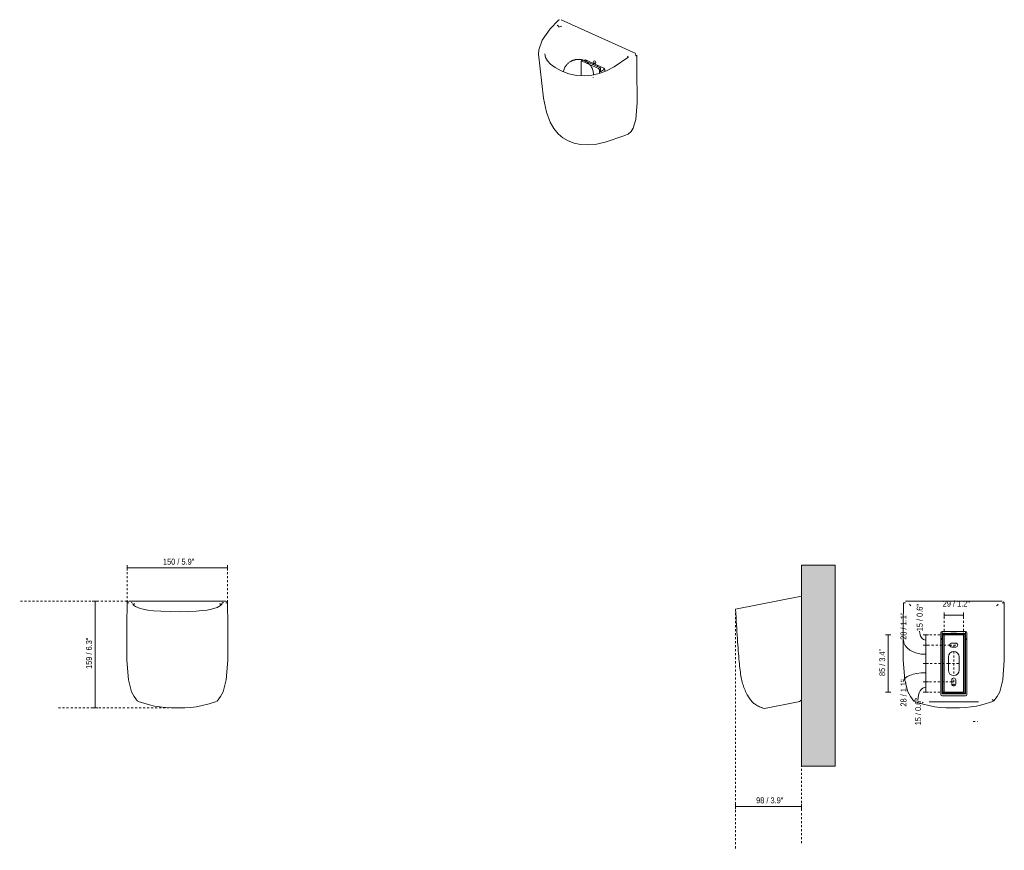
# Model space of a CAD drawing. Header units: millimetres. Extents: x -6811 to -5344, y 24 to 6739.
# Tile 1 of 2: x -6811 to -5344, y 24 to 1264. Entities that reach past the tile are written whole.
import ezdxf

# ---------------------------------------------------------------- set-up
doc = ezdxf.new("R2010")
doc.units = ezdxf.units.MM
doc.linetypes.add('Dash', pattern=[6, 3, -3])
doc.linetypes.add('Hidden', pattern=[7.14375, 4.7625, -2.38125])
for name, color, linetype, lineweight in [('Cotas', 7, 'Continuous', 9), ('Cotas-4', 7, 'Continuous', 9), ('Lighthing Fixture Detail Wide Black', 7, 'Continuous', 20), ('Luminarias', 7, 'Continuous', 20), ('Muros', 7, 'Continuous', 9)]:
    doc.layers.add(name, color=color, linetype=linetype, lineweight=lineweight)
doc.layers.add('Lighthing Fixture Dim Grey Dash', color=7, linetype='Dash', lineweight=9, true_color=0xd2d2d2)
doc.styles.add('Arial Narrow', font='ARIALN.TTF', dxfattribs={"height": 8.8})
doc.dimstyles.new('FARO_-_2_2mm_Arial_Narrow_mm_Inch_Left', dxfattribs={"dimscale": 304.8, "dimtxt": 9.006193, "dimasz": 0, "dimexe": 0.013123, "dimexo": 0.0625, "dimgap": 0.006562, "dimtad": 1, "dimdec": 0, "dimzin": 0, "dimdsep": 46, "dimtxsty": 'Arial Narrow', "dimblk1": 'NONE', "dimblk2": 'NONE', "dimsah": 1, "dimcen": 0.09, "dimadec": 0, "dimazin": 0, "dimtfac": 1, "dimtdec": 4, "dimtix": 1, "dimtmove": 0, "dimatfit": 3, "dimfxl": 0.013123, "dimfxlon": 1, "dimtvp": 1, "dimtolj": 1, "dimtzin": 0, "dimarcsym": 2})
doc.dimstyles.new('FARO_-_2_2mm_Arial_Narrow_mm_Inch_Left_1', dxfattribs={"dimscale": 304.8, "dimtxt": 9.006193, "dimasz": 0, "dimexe": 0.013123, "dimexo": 0.0625, "dimgap": 0.006562, "dimtad": 1, "dimdec": 0, "dimzin": 0, "dimdsep": 46, "dimtxsty": 'Arial Narrow', "dimblk1": 'NONE', "dimblk2": 'NONE', "dimsah": 1, "dimcen": 0.09, "dimadec": 0, "dimazin": 0, "dimtfac": 1, "dimtdec": 4, "dimtix": 1, "dimtmove": 2, "dimatfit": 3, "dimfxl": 0.013123, "dimfxlon": 1, "dimtvp": 1, "dimtolj": 1, "dimtzin": 0, "dimarcsym": 2})
doc.dimstyles.new('FARO_-_2_2mm_Arial_Narrow_mm_Inch_Left_2', dxfattribs={"dimscale": 304.8, "dimtxt": 9.006193, "dimasz": 0, "dimexe": 0.013123, "dimexo": 0.0625, "dimgap": 0.006562, "dimtad": 1, "dimdec": 0, "dimzin": 0, "dimdsep": 46, "dimtxsty": 'Arial Narrow', "dimblk1": 'NONE', "dimblk2": 'NONE', "dimsah": 1, "dimcen": 0.09, "dimadec": 0, "dimazin": 0, "dimtfac": 1, "dimtdec": 4, "dimtix": 1, "dimtmove": 1, "dimatfit": 3, "dimfxl": 0.013123, "dimfxlon": 1, "dimtvp": 1, "dimtolj": 1, "dimtzin": 0, "dimarcsym": 2})
doc.dimstyles.new('FARO_-_2_2mm_Arial_Narrow_mm_Inch_Left_3', dxfattribs={"dimscale": 304.8, "dimtxt": 9.006193, "dimasz": 0, "dimexe": 0.013123, "dimexo": 0.0625, "dimgap": 0.006562, "dimtad": 1, "dimdec": 0, "dimzin": 0, "dimdsep": 46, "dimtxsty": 'Arial Narrow', "dimblk1": 'NONE', "dimblk2": 'NONE', "dimsah": 1, "dimcen": 0.09, "dimadec": 0, "dimazin": 0, "dimtfac": 1, "dimtdec": 4, "dimtix": 1, "dimtmove": 1, "dimatfit": 3, "dimfxl": 0.013123, "dimfxlon": 1, "dimtvp": 1, "dimtolj": 1, "dimtzin": 0, "dimarcsym": 2})
doc.dimstyles.new('FARO_-_2_2mm_Arial_Narrow_mm_Inch_Left_4', dxfattribs={"dimscale": 304.8, "dimtxt": 9.006193, "dimasz": 0, "dimexe": 0.013123, "dimexo": 0.0625, "dimgap": 0.006562, "dimtad": 1, "dimdec": 0, "dimzin": 0, "dimdsep": 46, "dimtxsty": 'Arial Narrow', "dimblk1": 'NONE', "dimblk2": 'NONE', "dimsah": 1, "dimcen": 0.09, "dimadec": 0, "dimazin": 0, "dimtfac": 1, "dimtdec": 4, "dimtix": 1, "dimtmove": 1, "dimatfit": 3, "dimfxl": 0.013123, "dimfxlon": 1, "dimtvp": 1, "dimtolj": 1, "dimtzin": 0, "dimarcsym": 2})

# ---------------------------------------------------------------- blocks, each defined once
blk = doc.blocks.new('63429 - 43748 STAN White wall lamp 1L-532366-Alzado_PDF')
at = {"layer": 'Luminarias'}
for p, q in [((-6504.4, 395.9), (-6648.6, 395.9)), ((-6644.3, 393.6), (-6645.4, 393.9)), ((-6643.3, 392.9), (-6644.2, 393.6)), ((-6642.8, 392.1), (-6642.8, 392.1)), ((-6642.7, 391.8), (-6642.7, 391.8)), ((-6517.1, 247.2), (-6517.1, 247.2))]:
    blk.add_line(p, q, dxfattribs=at)
at = {"layer": 'Luminarias', "flags": 128}
for points in [[(-6635.9, 247.1), (-6641, 253.6), (-6644.9, 261), (-6649.5, 278.6), (-6651.8, 307.9), (-6651.7, 360.6), (-6651.5, 393.5)], [(-6510.3, 391.8), (-6512.2, 389.4), (-6516.9, 386.6), (-6525.7, 384), (-6531.8, 382.8), (-6539.4, 381.9), (-6548.6, 381.1), (-6559.5, 380.5), (-6572.5, 380.3), (-6587.4, 380.4), (-6601.3, 380.9), (-6612.1, 381.7), (-6620.6, 382.7), (-6627.2, 383.9), (-6632.1, 385.2), (-6638.7, 387.9), (-6641.7, 390.2), (-6642.7, 391.8)], [(-6517.1, 247.1), (-6512, 253.6), (-6508.1, 261), (-6503.5, 278.5), (-6501.1, 307.8), (-6501.2, 360.6), (-6501.5, 393.6)], [(-6634.9, 246.5), (-6618.1, 241.2), (-6610.4, 239.5), (-6602.6, 238.3), (-6594.2, 237.4), (-6585.1, 236.9), (-6575.3, 236.7), (-6565.3, 237), (-6556.3, 237.6), (-6548.4, 238.5), (-6541.3, 239.7), (-6528.8, 242.8), (-6518, 246.5)]]:
    blk.add_lwpolyline(points, dxfattribs=at)
at = {"layer": 'Luminarias'}
for points in [[(-6651.2, 394.6), (-6651.3, 394.5), (-6651.3, 394.4), (-6651.4, 394.2), (-6651.4, 394), (-6651.5, 393.9), (-6651.5, 393.7), (-6651.5, 393.6), (-6651.5, 393.6)], [(-6639.6, 391.9), (-6640.1, 391.9), (-6640.9, 391.8), (-6641.9, 391.5), (-6642.3, 391.3), (-6642.4, 391.1)], [(-6510.6, 391.1), (-6510.7, 391.3), (-6511.1, 391.5), (-6512.1, 391.8), (-6512.9, 391.9), (-6513.4, 391.9)], [(-6510.3, 391.8), (-6510.4, 391.4), (-6510.5, 391.1), (-6510.5, 390.7)], [(-6509.7, 392.9), (-6509.8, 392.8), (-6509.8, 392.7), (-6509.9, 392.6)], [(-6508.7, 393.6), (-6509.1, 393.5), (-6509.4, 393.2), (-6509.7, 392.9)], [(-6507.6, 393.9), (-6508, 393.9), (-6508.4, 393.8), (-6508.7, 393.6)], [(-6501.5, 393.6), (-6501.5, 393.6), (-6501.6, 393.6), (-6502.2, 393.7), (-6503.2, 393.7), (-6504, 393.7), (-6504.4, 393.7)], [(-6501.8, 394.7), (-6501.9, 394.8), (-6501.9, 394.9), (-6502, 395)], [(-6501.5, 393.9), (-6501.6, 394.1), (-6501.6, 394.2), (-6501.6, 394.3)], [(-6501.5, 393.6), (-6501.5, 393.7), (-6501.5, 393.8), (-6501.5, 393.9)], [(-6635.9, 247.1), (-6635.9, 247.1), (-6635.9, 247.2), (-6635.9, 247.2)]]:
    blk.add_open_spline(points, degree=3, dxfattribs=at)
for points, knots in [([(-6648.6, 393.7), (-6648.8, 393.7), (-6649.1, 393.6), (-6649.6, 393.6), (-6649.9, 393.6), (-6650.1, 393.6), (-6650.3, 393.6), (-6650.4, 393.7), (-6650.6, 393.7), (-6650.7, 393.6), (-6650.8, 393.6), (-6651, 393.6), (-6651.1, 393.5), (-6651.2, 393.5), (-6651.3, 393.5), (-6651.4, 393.5), (-6651.5, 393.5), (-6651.5, 393.5), (-6651.5, 393.5), (-6651.5, 393.6)], [0, 0, 0, 0, 0.111111, 0.222222, 0.277778, 0.319444, 0.361111, 0.416667, 0.458333, 0.5, 0.541667, 0.583333, 0.638889, 0.694444, 0.777778, 0.833333, 0.888889, 0.944444, 1, 1, 1, 1]), ([(-6649.6, 395.7), (-6649.6, 395.7), (-6649.7, 395.7), (-6649.8, 395.7), (-6650, 395.7), (-6650.2, 395.6), (-6650.4, 395.5), (-6650.5, 395.4), (-6650.7, 395.3), (-6650.8, 395.2), (-6650.9, 395.1), (-6651, 394.9), (-6651.1, 394.8), (-6651.1, 394.7)], [0, 0, 0, 0, 0.0555556, 0.1111111, 0.1666667, 0.2152778, 0.2777778, 0.3263889, 0.3888889, 0.4444444, 0.5, 0.5555556, 0.6111111, 0.6111111, 0.6111111, 0.6111111]), ([(-6510.2, 392.1), (-6510.3, 392), (-6510.4, 391.5), (-6510.5, 391.1), (-6510.5, 390.7)], [0.6933345, 0.6933345, 0.6933345, 0.6933345, 0.75, 1, 1, 1, 1]), ([(-6502, 395), (-6502.1, 395.1), (-6502.3, 395.3), (-6502.8, 395.6), (-6503.2, 395.7), (-6503.4, 395.7)], [0.5, 0.5, 0.5, 0.5, 0.625, 0.75, 1, 1, 1, 1])]:
    blk.add_open_spline(points, degree=3, knots=knots, dxfattribs=at)
blk = doc.blocks.new('63429 - 43748 STAN White wall lamp 1L-532366-00 Isometrico PDF')
at = {"layer": 'Luminarias', "color": 9, "lineweight": 9, "true_color": 0xc0c0c0}
for p, q in [((-7103.4, 1212.9), (-7215, 1263.6)), ((-7219, 1254.1), (-7220.9, 1255.5)), ((-7218.2, 1252.2), (-7219, 1254.1)), ((-7115.2, 1208.3), (-7116.1, 1209.3)), ((-7115.4, 1207.3), (-7115.7, 1207.1)), ((-7114.9, 1207.3), (-7115.3, 1207.3)), ((-7114.3, 1207.1), (-7114.9, 1207.3)), ((-7103.9, 1211.2), (-7104.5, 1211.6)), ((-7103.4, 1210.5), (-7103.9, 1211.2)), ((-7103, 1209.9), (-7103.4, 1210.5)), ((-7102.8, 1209.3), (-7103, 1209.9)), ((-7102.8, 1209.3), (-7102.4, 1209.7)), ((-7102.4, 1209.7), (-7102.1, 1210.1)), ((-7181.5, 1203.1), (-7157.5, 1192.2)), ((-7180, 1202.6), (-7179.9, 1203.2)), ((-7180, 1202.4), (-7180, 1202.6)), ((-7178.5, 1203.5), (-7151.4, 1191.2)), ((-7177.9, 1201.5), (-7176.3, 1202.5)), ((-7159.4, 1190.9), (-7172.5, 1196.9)), ((-7164.1, 1201.4), (-7164.3, 1201.1)), ((-7161.8, 1194.2), (-7161.8, 1194.3)), ((-7161.4, 1194), (-7161.2, 1194.1)), ((-7156, 1185.7), (-7156, 1189.9)), ((-7156, 1185.7), (-7150, 1189.7)), ((-7157.9, 1188.6), (-7157.9, 1183.2)), ((-7149.8, 1188.8), (-7149.8, 1186.1)), ((-7115.4, 1092.6), (-7114.8, 1092.9)), ((-7115.3, 1092.7), (-7114.8, 1092.9))]:
    blk.add_line(p, q, dxfattribs=at)
at = {"layer": 'Luminarias', "color": 7, "lineweight": 9, "true_color": 0xfafafa}
for p, q in [((-7184.9, 1200.1), (-7184.9, 1200.9)), ((-7184.9, 1195.7), (-7184.9, 1200.1)), ((-7184.9, 1180.5), (-7184.9, 1195.7)), ((-7184, 1202.1), (-7184.5, 1201.8)), ((-7183.9, 1202.3), (-7184, 1202.2)), ((-7182.6, 1203.1), (-7183.8, 1202.3)), ((-7172.5, 1196.9), (-7183.4, 1201.8)), ((-7184.9, 1179.7), (-7184.9, 1180.5))]:
    blk.add_line(p, q, dxfattribs=at)
at = {"layer": 'Luminarias', "color": 9, "lineweight": 9, "true_color": 0xc0c0c0}
for points in [[(-7248.5, 1212.2, 0), (-7248.3, 1218.8, 0), (-7243.3, 1233, 0), (-7231.3, 1250, 0), (-7218.6, 1262.9, 0)], [(-7217.6, 1262.9, 0), (-7217.6, 1263.2, 0), (-7217.9, 1263.2, 0), (-7218.2, 1263.2, 0), (-7218.4, 1263, 0), (-7218.6, 1262.9, 0)], [(-7213.8, 1253.7, 0), (-7216.2, 1253.6, 0), (-7218.2, 1252.2, 0)], [(-7248.5, 1212.2, 0), (-7241.4, 1146.7, 0), (-7236.7, 1125.5, 0), (-7231.3, 1110.9, 0), (-7225.8, 1101.2, 0), (-7219.4, 1093.5, 0), (-7212.3, 1087.4, 0), (-7204.4, 1082.8, 0), (-7195.6, 1079.4, 0), (-7185.8, 1077.3, 0), (-7175.3, 1076.7, 0), (-7164.1, 1077.6, 0), (-7149.1, 1080.7, 0)], [(-7239.4, 1212.8, 0), (-7238.1, 1207.3, 0), (-7235.3, 1202.1, 0), (-7230.6, 1197, 0), (-7224, 1192.2, 0), (-7214.7, 1187.2, 0), (-7203.2, 1182.9, 0), (-7191.3, 1180.3, 0), (-7180, 1179.6, 0), (-7169, 1180.6, 0), (-7158.1, 1183.1, 0), (-7147.2, 1187.2, 0), (-7135.7, 1193.1, 0), (-7115.7, 1207.1, 0)], [(-7211.5, 1185.9, 0), (-7211.3, 1187, 0), (-7210.9, 1188.5, 0), (-7210.4, 1189.9, 0), (-7209.8, 1191.3, 0), (-7209.2, 1192.5, 0), (-7208.5, 1193.6, 0), (-7207.8, 1194.7, 0), (-7207.1, 1195.7, 0), (-7206.4, 1196.6, 0), (-7205.6, 1197.4, 0), (-7204.9, 1198.1, 0), (-7204.2, 1198.8, 0), (-7203.4, 1199.4, 0), (-7202.7, 1200, 0), (-7202, 1200.5, 0), (-7201.3, 1200.9, 0), (-7200.6, 1201.3, 0), (-7199.9, 1201.7, 0), (-7199.3, 1202, 0), (-7198.6, 1202.3, 0), (-7198, 1202.6, 0), (-7197.4, 1202.9, 0), (-7196.8, 1203.1, 0), (-7196.2, 1203.3, 0), (-7195.7, 1203.4, 0), (-7195.1, 1203.6, 0), (-7194.5, 1203.7, 0), (-7194, 1203.9, 0), (-7193.5, 1204, 0), (-7192.9, 1204.1, 0), (-7192.4, 1204.1, 0), (-7191.9, 1204.2, 0), (-7191.4, 1204.2, 0), (-7190.9, 1204.3, 0), (-7190.3, 1204.3, 0), (-7189.8, 1204.3, 0), (-7189.3, 1204.3, 0), (-7188.8, 1204.3, 0), (-7188.3, 1204.3, 0), (-7187.8, 1204.3, 0), (-7187.3, 1204.3, 0), (-7186.8, 1204.2, 0), (-7186.3, 1204.1, 0), (-7185.7, 1204.1, 0), (-7185.2, 1204, 0), (-7184.7, 1203.9, 0), (-7184.1, 1203.7, 0), (-7183.6, 1203.6, 0), (-7183, 1203.5, 0), (-7182.4, 1203.3, 0), (-7181.8, 1203.1, 0), (-7181.2, 1202.9, 0), (-7180.6, 1202.6, 0), (-7180, 1202.4, 0), (-7179.9, 1202.3, 0)], [(-7114.9, 1092.9, 0), (-7110.7, 1096.6, 0), (-7107.5, 1101.6, 0), (-7103.6, 1114.8, 0), (-7101.7, 1140, 0), (-7101.9, 1191, 0), (-7102, 1210.6, 0)], [(-7102.1, 1210.1, 0), (-7102, 1210.6, 0), (-7102, 1210.6, 0)], [(-7182.3, 1203.2, 0), (-7182.3, 1203.2, 0), (-7181.9, 1203.2, 0), (-7181.5, 1203.1, 0)], [(-7166.8, 1181, 0), (-7166.8, 1182.3, 0), (-7166.8, 1183.9, 0), (-7167, 1185.5, 0), (-7167.3, 1187, 0), (-7167.7, 1188.5, 0), (-7168.2, 1189.9, 0), (-7168.8, 1191.3, 0), (-7169.4, 1192.5, 0), (-7170.1, 1193.6, 0), (-7170.8, 1194.7, 0), (-7171.5, 1195.7, 0), (-7172.2, 1196.6, 0), (-7173, 1197.4, 0), (-7173.7, 1198.1, 0), (-7174.5, 1198.8, 0), (-7175.2, 1199.4, 0), (-7175.9, 1200, 0), (-7176.6, 1200.5, 0), (-7177.3, 1200.9, 0), (-7178, 1201.3, 0), (-7178.7, 1201.7, 0), (-7179.3, 1202, 0), (-7179.9, 1202.3, 0)], [(-7179.6, 1203.5, 0), (-7179.5, 1203.5, 0), (-7178.5, 1203.5, 0)], [(-7167.4, 1197, 0), (-7167, 1197.3, 0), (-7166.3, 1197.6, 0)], [(-7166.4, 1200.9, 0), (-7166, 1201.9, 0), (-7164.9, 1202, 0), (-7164.6, 1201.8, 0)], [(-7166.4, 1200.9, 0), (-7166, 1199.4, 0), (-7164.9, 1198.4, 0), (-7163.8, 1198.4, 0), (-7163.4, 1199.5, 0)], [(-7164.3, 1201.6, 0), (-7163.8, 1200.9, 0), (-7163.4, 1199.5, 0)], [(-7163.6, 1200.4, 0), (-7163.8, 1200.4, 0), (-7164.3, 1201.1, 0)], [(-7160.2, 1194.9, 0), (-7160.6, 1194.4, 0), (-7161.1, 1194.1, 0)], [(-7157.9, 1188.6, 0), (-7157.9, 1189, 0), (-7158.1, 1189.5, 0), (-7158.3, 1189.9, 0), (-7158.6, 1190.4, 0), (-7159, 1190.7, 0), (-7159.4, 1190.9, 0)], [(-7157.5, 1192.2, 0), (-7157.1, 1192, 0), (-7156.7, 1191.6, 0), (-7156.4, 1191.2, 0), (-7156.2, 1190.8, 0), (-7156, 1190.3, 0), (-7156, 1189.9, 0)], [(-7151.4, 1191.2, 0), (-7150.3, 1190.2, 0), (-7149.8, 1188.8, 0)], [(-7167.2, 1177.5, 0), (-7167.2, 1177.6, 0), (-7167.2, 1177.6, 0)], [(-7149.2, 1080.7, 0), (-7119.7, 1090.8, 0), (-7115.4, 1092.6, 0)]]:
    blk.add_polyline3d(points, dxfattribs=at)
at = {"layer": 'Luminarias', "color": 7, "lineweight": 9, "true_color": 0xfafafa}
for points in [[(-7184, 1202, 0), (-7184.2, 1202, 0), (-7184.5, 1201.8, 0), (-7184.7, 1201.6, 0), (-7184.9, 1201.3, 0), (-7184.9, 1200.9, 0)], [(-7183.4, 1201.8, 0), (-7183.8, 1202, 0), (-7184, 1202, 0)], [(-7182.6, 1203.1, 0), (-7182.6, 1203.1, 0), (-7182.3, 1203.2, 0)]]:
    blk.add_polyline3d(points, dxfattribs=at)
blk = doc.blocks.new('63429 - 43748 STAN White wall lamp 1L-532366-Lateral_PDF')
at = {"layer": 'Luminarias'}
blk.add_line((-3329.2, 237.6), (-3327.9, 237), dxfattribs=at)
at = {"layer": 'Luminarias', "flags": 128}
blk.add_lwpolyline([(-3270.3, 247.6), (-3270.2, 247.6), (-3269, 249.4)], dxfattribs=at)
at = {"layer": 'Luminarias'}
blk.add_open_spline([(-3269, 249.4), (-3269, 249.1), (-3269.1, 248.6), (-3269.6, 248), (-3270, 247.8), (-3270.2, 247.7)], degree=3, knots=[-1, -1, -1, -1, -0.75, -0.625, -0.5, -0.5, -0.5, -0.5], dxfattribs=at)
blk = doc.blocks.new('63429 - 43748 STAN White wall lamp 1L-532366-Alzado_PDF Fixing')
at = {"layer": 'Luminarias', "color": 254, "lineweight": 9, "true_color": 0xeaeaea}
for p, q in [((6648.6, 395.9), (6504.4, 395.9)), ((6557, 256.9), (6557, 348.9)), ((6559, 348), (6559, 350.9)), ((6559, 350.9), (6594, 350.9)), ((6594, 348), (6559, 348)), ((6559, 348), (6559, 258)), ((6560, 259), (6560, 347)), ((6560, 347), (6593, 347)), ((6572.3, 348.2), (6574.5, 346.3)), ((6572.3, 348.2), (6576.5, 348.2)), ((6574.5, 346.3), (6574.5, 345.7)), ((6574.5, 346.3), (6576.5, 346.3)), ((6576.5, 348.2), (6580.7, 348.2)), ((6576.5, 346.3), (6578.5, 346.3)), ((6578.5, 346.3), (6580.7, 348.2)), ((6578.5, 345.7), (6578.5, 346.3)), ((6593, 347), (6593, 259)), ((6594, 350.9), (6594, 348)), ((6594, 258), (6594, 348)), ((6596, 348.9), (6596, 256.9)), ((6559, 258), (6594, 258)), ((6594, 254.9), (6559, 254.9)), ((6593, 259), (6560, 259)), ((6574.5, 259.7), (6572.3, 257.8)), ((6572.3, 257.8), (6576.5, 257.8)), ((6574.5, 260.3), (6574.5, 259.7)), ((6574.5, 259.7), (6576.5, 259.7)), ((6576.5, 259.7), (6578.5, 259.7)), ((6576.5, 257.8), (6580.7, 257.8)), ((6578.5, 259.7), (6578.5, 260.3)), ((6580.7, 257.8), (6578.5, 259.7)), ((6517.1, 247.2), (6517.5, 247.6)), ((6517.1, 247.1), (6517.1, 247.2)), ((6517.5, 247.7), (6518.2, 248.4)), ((6518.3, 248.5), (6519.1, 249.4)), ((6539.9, 245.8), (6613.1, 245.8))]:
    blk.add_line(p, q, dxfattribs=at)
at = {"layer": 'Luminarias', "color": 254, "lineweight": 9, "true_color": 0xeaeaea, "flags": 128}
for points in [[(6517.1, 247.1), (6512, 253.6), (6508.1, 261), (6503.5, 278.5), (6501.1, 307.8), (6501.2, 360.6), (6501.5, 393.6)], [(6510.3, 391.8), (6512.2, 389.4), (6512.4, 389.2)], [(6635.9, 247.1), (6641, 253.6), (6644.9, 261), (6649.5, 278.6), (6651.8, 307.9), (6651.7, 360.6), (6651.5, 393.5)], [(6640.3, 389.1), (6641.7, 390.2), (6642.7, 391.8)], [(6559, 338.2), (6558.5, 338.8), (6558, 339.5), (6557.5, 340.2), (6557, 341), (6557, 341.1)], [(6596, 341.1), (6595.8, 340.7), (6595.3, 340), (6594.8, 339.2), (6594.3, 338.5), (6594, 338.2)], [(6634.9, 246.5), (6618.1, 241.2), (6610.4, 239.5), (6602.6, 238.3), (6594.2, 237.4), (6585.1, 236.9), (6575.3, 236.7), (6565.3, 237), (6556.3, 237.6), (6548.4, 238.5), (6541.3, 239.7), (6528.8, 242.8), (6518, 246.5)]]:
    blk.add_lwpolyline(points, dxfattribs=at)
at = {"layer": 'Luminarias', "color": 254, "lineweight": 9, "true_color": 0xeaeaea}
for centre, radius, start, end in [((6559, 348.9), 2, 90, 180), ((6594, 348.9), 2, 360, 90), ((6576.5, 266), 6, 90, 117.313), ((6576.5, 266), 6, 62.687, 90), ((6559, 256.9), 2, 180, 270), ((6594, 256.9), 2, 270, 0)]:
    blk.add_arc(centre, radius, start, end, dxfattribs=at)
for points in [[(6501.5, 393.6), (6501.5, 393.6), (6501.5, 393.7), (6501.5, 393.8)], [(6501.5, 393.6), (6501.5, 393.6), (6501.6, 393.6), (6502, 393.7), (6502.3, 393.7)], [(6502.3, 393.7), (6502.5, 393.7), (6503.2, 393.7), (6504, 393.7), (6504.4, 393.7)], [(6650.4, 395.5), (6650.4, 395.5), (6650.5, 395.5), (6650.5, 395.4)], [(6650.8, 395.2), (6650.9, 395.1), (6650.9, 395.1), (6651, 394.9), (6651.1, 394.7), (6651.2, 394.6), (6651.3, 394.4), (6651.4, 394.2), (6651.4, 394), (6651.5, 393.9), (6651.5, 393.7), (6651.5, 393.6), (6651.5, 393.6)], [(6651, 394.9), (6651.1, 394.8), (6651.1, 394.7), (6651.2, 394.6), (6651.2, 394.6)], [(6633.9, 249.4), (6634.2, 249.1), (6634.5, 248.8), (6634.7, 248.5)], [(6634.7, 248.5), (6634.9, 248.3), (6635.2, 248), (6635.4, 247.8), (6635.5, 247.7)], [(6635.5, 247.7), (6635.6, 247.6), (6635.8, 247.4), (6635.9, 247.2), (6635.9, 247.2)], [(6635.9, 247.2), (6635.9, 247.2), (6635.9, 247.1), (6635.9, 247.1)]]:
    blk.add_open_spline(points, degree=3, dxfattribs=at)
for points, knots in [([(6648.6, 393.7), (6648.8, 393.7), (6649.1, 393.6), (6649.6, 393.6), (6649.9, 393.6), (6650.1, 393.6), (6650.3, 393.6), (6650.4, 393.7), (6650.6, 393.7), (6650.7, 393.6), (6650.8, 393.6), (6651, 393.6), (6651.1, 393.5), (6651.2, 393.5), (6651.3, 393.5), (6651.4, 393.5), (6651.5, 393.5), (6651.5, 393.5), (6651.5, 393.5), (6651.5, 393.6)], [0, 0, 0, 0, 0.111111, 0.222222, 0.277778, 0.319444, 0.361111, 0.416667, 0.458333, 0.5, 0.541667, 0.583333, 0.638889, 0.694444, 0.777778, 0.833333, 0.888889, 0.944444, 1, 1, 1, 1]), ([(6530.8, 245.4), (6530.8, 245.3), (6530.5, 245), (6529.9, 244.6), (6529.5, 244.5), (6529.3, 244.5)], [0.708815, 0.708815, 0.708815, 0.708815, 0.75, 0.875, 1, 1, 1, 1])]:
    blk.add_open_spline(points, degree=3, knots=knots, dxfattribs=at)
blk = doc.blocks.new('DIMBLOCK1-Alzado_PDF')
at = {"layer": 'Cotas-4', "color": 251, "true_color": 0x5b5b5b}
for p, q in [((-6699.2, 395.9), (-6703.2, 395.9)), ((-6699.2, 395.9), (-6699.2, 236.7)), ((-6699.2, 395.9), (-6695.2, 395.9)), ((-6699.2, 236.7), (-6703.2, 236.7)), ((-6699.2, 236.7), (-6695.2, 236.7))]:
    blk.add_line(p, q, dxfattribs=at)
at = {"layer": 'Cotas-4', "color": 0, "insert": (-6712.6, 294.9), "char_height": 8.8, "width": 51.464, "attachment_point": 1, "rotation": 90, "line_spacing_factor": 0.974696, "style": 'Arial Narrow'}
blk.add_mtext('159 / 6.3"', dxfattribs=at)
blk = doc.blocks.new('_None')
blk = doc.blocks.new('DIMBLOCK2-Alzado_PDF')
at = {"layer": 'Cotas-4', "color": 251, "true_color": 0x5b5b5b}
for p, q in [((-6651.5, 446), (-6651.5, 450)), ((-6651.5, 446), (-6501.5, 446)), ((-6651.5, 446), (-6651.5, 442)), ((-6501.5, 446), (-6501.5, 450)), ((-6501.5, 446), (-6501.5, 442))]:
    blk.add_line(p, q, dxfattribs=at)
at = {"layer": 'Cotas-4', "color": 0, "insert": (-6597.9, 459.4), "char_height": 8.8, "width": 51.464, "attachment_point": 1, "line_spacing_factor": 0.974696, "style": 'Arial Narrow'}
blk.add_mtext('150 / 5.9"', dxfattribs=at)
blk = doc.blocks.new('DIMBLOCK3-Lateral_PDF')
at = {"layer": 'Cotas-4', "color": 251, "true_color": 0x5b5b5b}
for p, q in [((-5744.1, 89.9), (-5744.1, 93.9)), ((-5744.1, 89.9), (-5645.7, 89.9)), ((-5744.1, 89.9), (-5744.1, 85.9)), ((-5645.7, 89.9), (-5645.7, 93.9)), ((-5645.7, 89.9), (-5645.7, 85.9))]:
    blk.add_line(p, q, dxfattribs=at)
at = {"layer": 'Cotas-4', "color": 0, "insert": (-5713.6, 103.3), "char_height": 8.8, "width": 44.774, "attachment_point": 1, "line_spacing_factor": 0.974696, "style": 'Arial Narrow'}
blk.add_mtext('98 / 3.9"', dxfattribs=at)
blk = doc.blocks.new('DIMBLOCK4-Alzado_PDF Fixing')
at = {"layer": 'Cotas-4', "color": 251, "true_color": 0x5b5b5b}
for p, q in [((-5433.5, 375.2), (-5433.5, 379.2)), ((-5433.5, 375.2), (-5404.3, 375.2)), ((-5433.5, 375.2), (-5433.5, 371.2)), ((-5404.3, 375.2), (-5404.3, 379.2)), ((-5404.3, 375.2), (-5404.3, 371.2))]:
    blk.add_line(p, q, dxfattribs=at)
at = {"layer": 'Cotas-4', "color": 0, "insert": (-5435.4, 396.8), "char_height": 8.8, "width": 44.774, "attachment_point": 1, "line_spacing_factor": 0.974696, "style": 'Arial Narrow'}
blk.add_mtext('29 / 1.2"', dxfattribs=at)
blk = doc.blocks.new('DIMBLOCK5-Alzado_PDF Fixing')
at = {"layer": 'Cotas-4', "color": 251, "true_color": 0x5b5b5b}
for p, q in [((-5460.8, 345.7), (-5464.8, 345.7)), ((-5460.8, 345.7), (-5460.8, 330.5)), ((-5460.8, 345.7), (-5456.8, 345.7)), ((-5460.8, 330.5), (-5464.8, 330.5)), ((-5460.8, 330.5), (-5456.8, 330.5))]:
    blk.add_line(p, q, dxfattribs=at)
blk.add_ellipse((-5460.8, 351.1), major_axis=(0, 13), ratio=0.702336, start_param=1.570796, end_param=3.141593, dxfattribs=at)
at = {"layer": 'Cotas-4', "color": 0, "insert": (-5474.1, 351.1), "char_height": 8.8, "width": 44.774, "attachment_point": 1, "rotation": 90, "line_spacing_factor": 0.974696, "style": 'Arial Narrow'}
blk.add_mtext('15 / 0.6"', dxfattribs=at)
blk = doc.blocks.new('DIMBLOCK6-Alzado_PDF Fixing')
at = {"layer": 'Cotas-4', "color": 251, "true_color": 0x5b5b5b}
for p, q in [((-5460.8, 330.5), (-5464.8, 330.5)), ((-5460.8, 330.5), (-5460.8, 303)), ((-5460.8, 330.5), (-5456.8, 330.5)), ((-5460.8, 303), (-5456.8, 303))]:
    blk.add_line(p, q, dxfattribs=at)
at = {"layer": 'Cotas-4', "color": 251, "linetype": 'Hidden', "true_color": 0x5b5b5b}
blk.add_line((-5460.8, 303), (-5464.8, 303), dxfattribs=at)
at = {"layer": 'Cotas-4', "color": 251, "true_color": 0x5b5b5b}
blk.add_ellipse((-5460.8, 338.4), major_axis=(-33.3, 0), ratio=0.649056, start_param=0, end_param=1.570796, dxfattribs=at)
at = {"layer": 'Cotas-4', "color": 0, "insert": (-5498.3, 338.4), "char_height": 8.8, "width": 44.774, "attachment_point": 1, "rotation": 90, "line_spacing_factor": 0.974696, "style": 'Arial Narrow'}
blk.add_mtext('28 / 1.1"', dxfattribs=at)
blk = doc.blocks.new('DIMBLOCK7-Alzado_PDF Fixing')
at = {"layer": 'Cotas-4', "color": 251, "linetype": 'Hidden', "true_color": 0x5b5b5b}
blk.add_line((-5460.8, 303), (-5464.8, 303), dxfattribs=at)
at = {"layer": 'Cotas-4', "color": 251, "true_color": 0x5b5b5b}
for p, q in [((-5460.8, 303), (-5460.8, 275.5)), ((-5460.8, 303), (-5456.8, 303)), ((-5460.8, 275.5), (-5464.8, 275.5)), ((-5460.8, 275.5), (-5456.8, 275.5))]:
    blk.add_line(p, q, dxfattribs=at)
blk.add_ellipse((-5460.8, 276.1), major_axis=(-33.3, 0), ratio=0.395054, start_param=4.712389, end_param=6.283185, dxfattribs=at)
at = {"layer": 'Cotas-4', "color": 0, "insert": (-5498.3, 238.8), "char_height": 8.8, "width": 44.774, "attachment_point": 1, "rotation": 90, "line_spacing_factor": 0.974696, "style": 'Arial Narrow'}
blk.add_mtext('28 / 1.1"', dxfattribs=at)
blk = doc.blocks.new('DIMBLOCK8-Alzado_PDF Fixing')
at = {"layer": 'Cotas-4', "color": 251, "true_color": 0x5b5b5b}
for p, q in [((-5460.8, 275.5), (-5464.8, 275.5)), ((-5460.8, 275.5), (-5460.8, 260.3)), ((-5460.8, 275.5), (-5456.8, 275.5)), ((-5460.8, 260.3), (-5464.8, 260.3)), ((-5460.8, 260.3), (-5456.8, 260.3))]:
    blk.add_line(p, q, dxfattribs=at)
blk.add_ellipse((-5460.8, 248.1), major_axis=(0, 19.8), ratio=0.581447, start_param=0, end_param=1.570796, dxfattribs=at)
at = {"layer": 'Cotas-4', "color": 0, "insert": (-5476.5, 210.8), "char_height": 8.8, "width": 44.774, "attachment_point": 1, "rotation": 90, "line_spacing_factor": 0.974696, "style": 'Arial Narrow'}
blk.add_mtext('15 / 0.6"', dxfattribs=at)
blk = doc.blocks.new('DIMBLOCK9-Alzado_PDF Fixing')
at = {"layer": 'Cotas-4', "color": 251, "true_color": 0x5b5b5b}
for p, q in [((-5516.7, 345.7), (-5520.7, 345.7)), ((-5516.7, 345.7), (-5516.7, 260.3)), ((-5516.7, 345.7), (-5512.7, 345.7)), ((-5516.7, 260.3), (-5520.7, 260.3)), ((-5516.7, 260.3), (-5512.7, 260.3))]:
    blk.add_line(p, q, dxfattribs=at)
at = {"layer": 'Cotas-4', "color": 0, "insert": (-5530.1, 284.3), "char_height": 8.8, "width": 44.774, "attachment_point": 1, "rotation": 90, "line_spacing_factor": 0.974696, "style": 'Arial Narrow'}
blk.add_mtext('85 / 3.4"', dxfattribs=at)

msp = doc.modelspace()

# ---------------------------------------------------------------- hatches: boundary and pattern name
at = {"layer": 'Muros', "true_color": 0xf7f7f7}
msp.add_hatch(color=7, dxfattribs=at).paths.add_polyline_path([(-5645.7, 150), (-5595.7, 150), (-5595.7, 450), (-5645.7, 450), (-5645.7, 172)])
at = {"layer": 'Muros', "true_color": 0xfafafa}
msp.add_hatch(color=7, dxfattribs=at).paths.add_polyline_path([(-5595.7, 150), (-5595.7, 450), (-5645.7, 450), (-5645.7, 150)])

# ---------------------------------------------------------------- linework, layer by layer
at = {"layer": 'Lighthing Fixture Detail Wide Black'}
for p, q in [((-5645.7, 403.5), (-5744.1, 384.3)), ((-5645.7, 251.1), (-5645.7, 403.5)), ((-5404.3, 345.7), (-5433.5, 345.7)), ((-5433.5, 345.7), (-5433.5, 260.3)), ((-5404.3, 260.3), (-5404.3, 345.7)), ((-5421.9, 333.5), (-5415.9, 333.5)), ((-5415.9, 327.5), (-5421.9, 327.5)), ((-5426.9, 293), (-5426.9, 313)), ((-5410.9, 313), (-5410.9, 293)), ((-5421.9, 272.5), (-5421.9, 278.5)), ((-5415.9, 278.5), (-5415.9, 272.5)), ((-5433.5, 260.3), (-5404.3, 260.3)), ((-5701.3, 236), (-5651.1, 245.8))]:
    msp.add_line(p, q, dxfattribs=at)
for centre, radius, start, end in [((-5421.9, 330.5), 3, 90, 270), ((-5415.9, 330.5), 3, 270, 90), ((-5418.9, 313), 8, 0, 180), ((-5418.9, 293), 8, 180, 360), ((-5418.9, 278.5), 3, 0, 180), ((-5418.9, 272.5), 3, 180, 360), ((-5651.1, 251.1), 5.34, 270, 360)]:
    msp.add_arc(centre, radius, start, end, dxfattribs=at)
msp.add_open_spline([(-5744.1, 384.3), (-5743.2, 367.9), (-5741.6, 338.4), (-5739.4, 310.2), (-5737.5, 292.6), (-5735.9, 282), (-5733.8, 273), (-5731.1, 265.1), (-5728.4, 259.4), (-5726.4, 255.8), (-5725.6, 254.5), (-5725, 253.5), (-5724.4, 252.5), (-5723.7, 251.4), (-5723, 250.4), (-5722.3, 249.4), (-5721.5, 248.4), (-5720.7, 247.4), (-5719.8, 246.4), (-5718.9, 245.5), (-5717.9, 244.5), (-5716.8, 243.6), (-5715.8, 242.8), (-5715, 242.2), (-5713.8, 241.4), (-5711.8, 240.1), (-5707.7, 238.1), (-5704.1, 236.8), (-5701.3, 236)], degree=3, knots=[0, 0, 0, 0, 0.166667, 0.333333, 0.416667, 0.5, 0.583333, 0.666667, 0.75, 0.770833, 0.78125, 0.791667, 0.802083, 0.8125, 0.822917, 0.833333, 0.84375, 0.854167, 0.864583, 0.875, 0.885417, 0.895833, 0.90625, 0.911458, 0.916667, 0.9375, 0.958333, 1, 1, 1, 1], dxfattribs=at)
at = {"layer": 'Lighthing Fixture Dim Grey Dash'}
for p, q in [((-6651.5, 394.3), (-6651.5, 439.3)), ((-6501.5, 394.3), (-6501.5, 439.3)), ((-6651.5, 395.9), (-6811.5, 395.9)), ((-5744.1, 384.3), (-5744.1, 24.3)), ((-5433.5, 345.7), (-5433.5, 370.7)), ((-5404.3, 345.7), (-5404.3, 370.7)), ((-5433.5, 345.7), (-5463.5, 345.7)), ((-5424.9, 330.5), (-5463.5, 330.5)), ((-5424.9, 330.5), (-5412.9, 330.5)), ((-5418.9, 327.5), (-5418.9, 333.5)), ((-5418.9, 321), (-5418.9, 285)), ((-5426.9, 303), (-5463.5, 303)), ((-5426.9, 303), (-5410.9, 303)), ((-5418.9, 269.5), (-5418.9, 281.5)), ((-5421.9, 275.5), (-5463.5, 275.5)), ((-5421.9, 275.5), (-5415.9, 275.5)), ((-5433.5, 260.3), (-5463.5, 260.3)), ((-6576.5, 236.7), (-6756.5, 236.7)), ((-5390.2, 216.5), (-5383.4, 216.5)), ((-5645.7, 35), (-5645.7, 200))]:
    msp.add_line(p, q, dxfattribs=at)
at = {"layer": 'Muros', "color": 253, "true_color": 0xaaaaaa}
for p, q in [((-5645.7, 403.5), (-5645.7, 450)), ((-5595.7, 450), (-5645.7, 450)), ((-5595.7, 150), (-5595.7, 450)), ((-5645.7, 150), (-5645.7, 251.1)), ((-5645.7, 150), (-5595.7, 150))]:
    msp.add_line(p, q, dxfattribs=at)

# ---------------------------------------------------------------- block references
at = {"layer": 'Luminarias', "color": 9, "lineweight": 9, "true_color": 0xc0c0c0}
msp.add_blockref('63429 - 43748 STAN White wall lamp 1L-532366-00 Isometrico PDF', (1210.6, 0), dxfattribs=at)
at = {"layer": 'Luminarias'}
for name, p in [('63429 - 43748 STAN White wall lamp 1L-532366-Alzado_PDF', (0, 0)), ('63429 - 43748 STAN White wall lamp 1L-532366-Lateral_PDF', (-2376.8, 0))]:
    msp.add_blockref(name, p, dxfattribs=at)
at = {"layer": 'Luminarias', "color": 254, "lineweight": 9, "true_color": 0xeaeaea}
msp.add_blockref('63429 - 43748 STAN White wall lamp 1L-532366-Alzado_PDF Fixing', (-11995.4, 0), dxfattribs=at)

# ---------------------------------------------------------------- dimensions: what is measured, and where the dimension line sits
at = {"layer": 'Cotas', "color": 251, "true_color": 0x5b5b5b}
for base, p1, p2, override, picture, middle in [((-6501.5, 446), (-6651.5, 442), (-6501.5, 442), {"dimpost": '<>', "dimfxl": 149.997064}, 'DIMBLOCK2-Alzado_PDF', (-6576.5, 453.7)), ((-5645.7, 89.9), (-5744.1, 85.9), (-5645.7, 85.9), {"dimpost": '<>', "dimfxl": 98.360116}, 'DIMBLOCK3-Lateral_PDF', (-5694.9, 97.6))]:
    dim = msp.add_linear_dim(base=base, p1=p1, p2=p2, dimstyle='FARO_-_2_2mm_Arial_Narrow_mm_Inch_Left', override=override, dxfattribs=at)
    dim.commit()
    dim.dimension.update_dxf_attribs({"geometry": picture, "text_midpoint": middle})
dim = msp.add_linear_dim(base=(-5404.3, 375.2), p1=(-5433.5, 371.2), p2=(-5404.3, 371.2), dimstyle='FARO_-_2_2mm_Arial_Narrow_mm_Inch_Left_1', override={"dimpost": '<>', "dimfxl": 29.210801}, dxfattribs=at)
dim.commit()
dim.dimension.update_dxf_attribs({"geometry": 'DIMBLOCK4-Alzado_PDF Fixing', "text_midpoint": (-5413.1, 390.9), "dimtype": 160})
for base, p1, p2, override, picture, middle in [((-6699.2, 236.7), (-6703.2, 395.9), (-6703.2, 236.7), {"dimpost": '<>', "dimfxl": 159.148177}, 'DIMBLOCK1-Alzado_PDF', (-6706.9, 316.3)), ((-5516.7, 260.3), (-5512.7, 345.7), (-5512.7, 260.3), {"dimpost": '<>', "dimfxl": 85.355103}, 'DIMBLOCK9-Alzado_PDF Fixing', (-5524.4, 303))]:
    dim = msp.add_linear_dim(base=base, p1=p1, p2=p2, angle=90, dimstyle='FARO_-_2_2mm_Arial_Narrow_mm_Inch_Left', override=override, dxfattribs=at)
    dim.commit()
    dim.dimension.update_dxf_attribs({"geometry": picture, "text_midpoint": middle})
for base, p1, p2, dimstyle, override, picture, middle in [((-5460.7751285, 303), (-5464.7751285, 330.5), (-5464.7751285, 303), 'FARO_-_2_2mm_Arial_Narrow_mm_Inch_Left_3', {"dimpost": '<>', "dimfxl": 27.5}, 'DIMBLOCK6-Alzado_PDF Fixing', (-5492.4594113, 360.7669654)), ((-5460.8, 330.5), (-5464.8, 345.7), (-5464.8, 330.5), 'FARO_-_2_2mm_Arial_Narrow_mm_Inch_Left_2', {"dimpost": '<>', "dimfxl": 15.177552}, 'DIMBLOCK5-Alzado_PDF Fixing', (-5468.3, 373.5)), ((-5460.7751285, 275.5), (-5464.7751285, 303), (-5464.7751285, 275.5), 'FARO_-_2_2mm_Arial_Narrow_mm_Inch_Left_4', {"dimpost": '<>', "dimfxl": 27.5}, 'DIMBLOCK7-Alzado_PDF Fixing', (-5492.4594113, 261.1600656)), ((-5460.8, 260.3), (-5464.8, 275.5), (-5464.8, 260.3), 'FARO_-_2_2mm_Arial_Narrow_mm_Inch_Left_2', {"dimpost": '<>', "dimfxl": 15.177552}, 'DIMBLOCK8-Alzado_PDF Fixing', (-5470.7, 233.1))]:
    dim = msp.add_linear_dim(base=base, p1=p1, p2=p2, angle=90, dimstyle=dimstyle, override=override, dxfattribs=at)
    dim.commit()
    dim.dimension.update_dxf_attribs({"geometry": picture, "text_midpoint": middle, "dimtype": 160, "text_rotation": 90})

doc.saveas('drawing.dxf')
